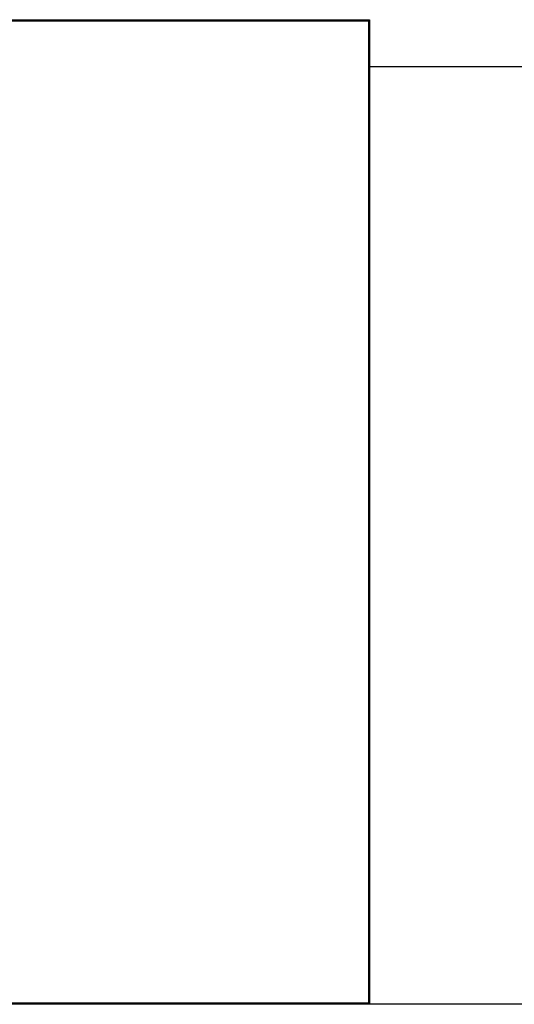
# Model space of a CAD drawing. Header units: millimetres. Extents: x 0 to 17620, y 0 to 4200.
# Tile 15 of 20: x 10387 to 12497, y 0 to 4200. Entities that reach past the tile are written whole.
import ezdxf

# ---------------------------------------------------------------- set-up
doc = ezdxf.new("R2010")
doc.units = ezdxf.units.MM
doc.layers.add('256', color=250, linetype='Continuous')

msp = doc.modelspace()

# ---------------------------------------------------------------- linework, layer by layer
at = {"layer": '256', "linetype": 'Continuous'}
for p, q in [((0, 4200), (11880, 4200)), ((5, 4195), (11875, 4195)), ((11875, 4195), (11875, 5)), ((11880, 4200), (11880, 0)), ((11880, 0), (11880, 4000)), ((11880, 4000), (17620, 4000)), ((11880, 0), (0, 0)), ((11875, 5), (5, 5)), ((17620, 0), (11880, 0))]:
    msp.add_line(p, q, dxfattribs=at)

doc.saveas('drawing.dxf')
